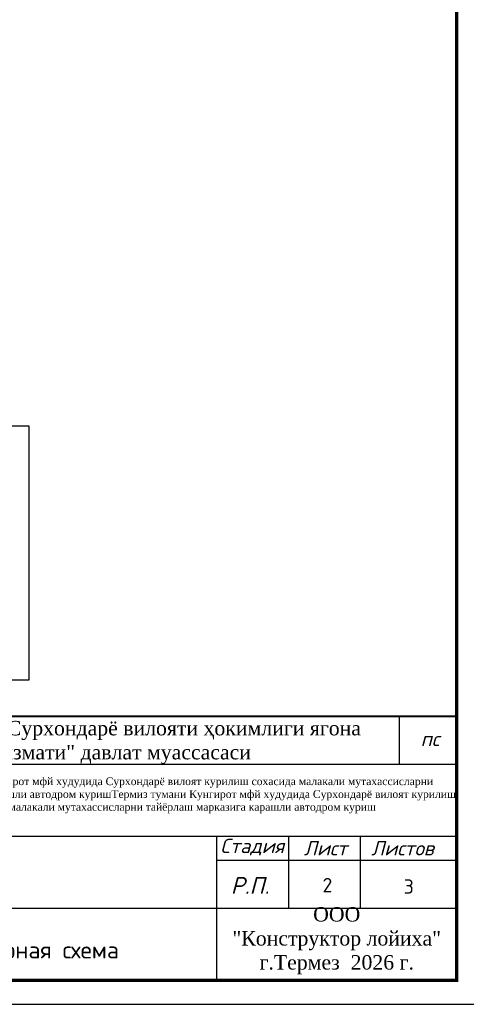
# Model space of a CAD drawing. Header units: millimetres. Extents: x -228268 to 1513407, y -439898 to -137408.
# Tile 101 of 128: x 223250 to 232548, y -249381 to -228882. Entities that reach past the tile are written whole.
import ezdxf

# ---------------------------------------------------------------- set-up
doc = ezdxf.new("R2010")
doc.units = ezdxf.units.MM
doc.layers.add('.', color=7, linetype='Continuous', lineweight=15)
doc.layers.add('Штамп опасные', color=7, linetype='Continuous')
doc.styles.add('ISOCPEUR', font='isocpeur.ttf', dxfattribs={"height": 5})
doc.styles.add('OOO-Kazar', font='isocpeur.ttf')
doc.styles.get("Standard").update_dxf_attribs({"font": 'isocpeur.ttf'})
doc.styles.add('ViTEXT', font='isocpeur.ttf')

msp = doc.modelspace()

# ---------------------------------------------------------------- linework, layer by layer
at = {"layer": '.', "color": 0, "lineweight": 25, "const_width": 70}
msp.add_lwpolyline([(192850.6, -248880.9), (232350.6, -248880.9), (232350.6, -220180.9), (192850.6, -220180.9)], close=True, dxfattribs=at)
at = {"color": 7, "linetype": 'Continuous'}
for p, q in [((213850.6, -243380.9), (232350.6, -243380.9)), ((220350.6, -244380.9), (232350.6, -244380.9)), ((220350.6, -245880.9), (232350.6, -245880.9)), ((227350.6, -245880.9), (227350.6, -248880.9)), ((228850.6, -247380.9), (228850.6, -245880.9)), ((230344.8, -247380.9), (230344.8, -245880.9)), ((227350.6, -246380.9), (232350.6, -246380.9)), ((220350.6, -247380.9), (232350.6, -247380.9))]:
    msp.add_line(p, q, dxfattribs=at)
at = {"color": 7, "ltscale": 2}
msp.add_line((231150.6, -243380.9), (231150.6, -244380.9), dxfattribs=at)
at = {"color": 0, "lineweight": 25, "ltscale": 2}
msp.add_lwpolyline([(190850.6, -249380.9), (232850.6, -249380.9), (232850.6, -219680.9), (190850.6, -219680.9)], close=True, dxfattribs=at)
at = {"lineweight": 30}
msp.add_lwpolyline([(218242.3, -237339.3), (223441.9, -237339.3), (223441.9, -242631.1), (218242.3, -242631.1)], close=True, dxfattribs=at)
at = {"lineweight": 40}
msp.add_lwpolyline([(213850.6, -243380.9), (232350.6, -243380.9), (232350.6, -248880.9), (213850.6, -248880.9)], close=True, dxfattribs=at)

# ---------------------------------------------------------------- texts
at = {"lineweight": 15, "style": 'ISOCPEUR'}
msp.add_text('Структурная схема', height=355.866, dxfattribs=at).set_placement((221272.7, -248427))
at = {"color": 0, "linetype": 'Continuous', "lineweight": 5, "attachment_point": 8, "style": 'OOO-Kazar'}
for s, insert, char_height in [('{\\fISOCPEUR|b0|i1|c204|p34;пс}', (231788.9, -244005.8), 300), ('{\\fISOCPEUR|b0|i1|c204|p34;Стадия}', (228091.7, -246280.9), 300), ('{\\fISOCPEUR|b0|i1|c204|p34;Лист }', (229616, -246280.9), 300), ('{\\fISOCPEUR|b0|i1|c204|p34;Листов }', (231220, -246280.9), 300), ('{\\fISOCPEUR|b0|i1|c204|p34;Р.П.}', (228046.5, -247080.9), 350)]:
    msp.add_mtext(s, dxfattribs=dict(at, insert=insert, char_height=char_height))
at = {"color": 0, "lineweight": 25, "ltscale": 0.1, "insert": (229166.6, -246750.5), "char_height": 300, "attachment_point": 1}
msp.add_mtext_dynamic_manual_height_columns('\\pxqc;2', width=980.425, gutter_width=1250, heights=[0], dxfattribs=at)
at = {"color": 0, "ltscale": 0.1, "insert": (231245.3, -246778.6), "char_height": 300, "attachment_point": 1, "style": 'ISOCPEUR'}
msp.add_mtext_dynamic_manual_height_columns('3', width=980.425, gutter_width=1250, heights=[0], dxfattribs=at)
at = {"layer": 'Штамп опасные', "lineweight": 25, "style": 'ViTEXT'}
for s, insert, char_height, width, attachment_point in [('{\\fTimes New Roman|b0|i0|c204|p18;\\C0;Буюртмачи: "Сурхондарё вилояти ҳокимлиги ягона буюртмачи хизмати" давлат муассасаси}', (220350.6, -243930.9), 300, 10000, 4), ('{\\fTimes New Roman|b0|i0|c204|p18;\\C0;Термиз тумани Кунгирот мфй худудида Сурхондарё вилоят курилиш сохасида малакали мутахассисларни тайёрлаш марказига карашли автодром куришТермиз тумани Кунгирот мфй худудида Сурхондарё вилоят курилиш сохасида малакали мутахассисларни тайёрлаш марказига карашли автодром куриш}', (226350.6, -245030.9), 160, 12000, 5), ('{\\fTimes New Roman|b0|i0|c204|p18;\\C0;ООО \\P"Конструктор лойиха"\\Pг.Термез  2026 г.\\Ftxt|c204;  }', (229850.6, -248055.9), 300, 5000, 5)]:
    msp.add_mtext(s, dxfattribs=dict(at, insert=insert, char_height=char_height, width=width, attachment_point=attachment_point))

doc.saveas('drawing.dxf')
